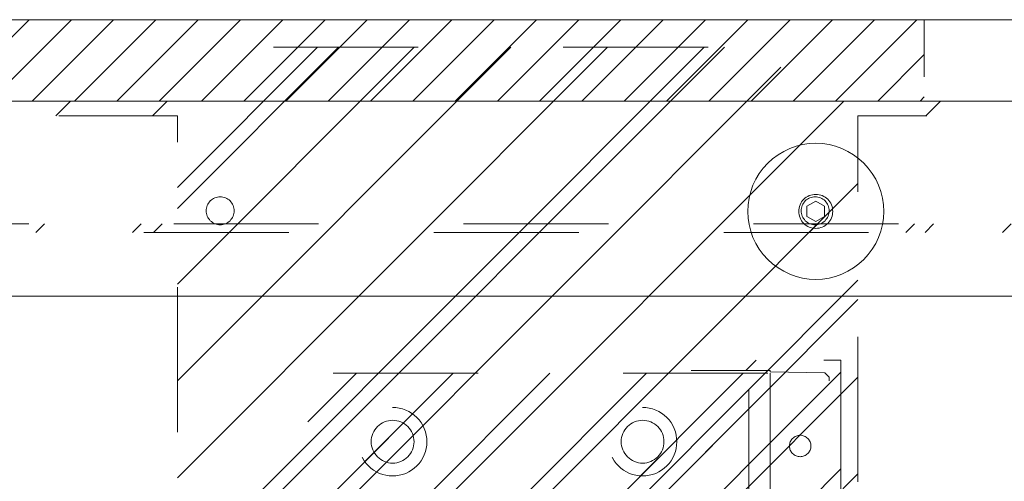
# Model space of a CAD drawing. Header units: inches. Extents: x -416 to -272, y -73 to 47.
# Tile 50 of 206: x -357.38 to -348.32, y -17.75 to -13.51. Entities that reach past the tile are written whole.
import ezdxf

# ---------------------------------------------------------------- set-up
doc = ezdxf.new("R2010")
doc.units = ezdxf.units.IN
doc.header["$LTSCALE"] = 32
doc.header["$MEASUREMENT"] = 0
doc.linetypes.add('Dash Style-1', pattern=[0.083328, 0.041656, -0.041672])
for name, color, linetype, lineweight in [('DashLine', 7, 'Continuous', 13), ('DashLineFill', 7, 'Dash Style-1', 13), ('Drawing', 7, 'Continuous', 18), ('Metal-Black', 7, 'Continuous', 18), ('None', 7, 'Continuous', 18), ('SolidLine', 7, 'Continuous', 15), ('Wood_1-H', 7, 'Continuous', 13)]:
    doc.layers.add(name, color=color, linetype=linetype, lineweight=lineweight)
doc.layers.add('Electrical', color=1, linetype='Dash Style-1', lineweight=15, true_color=0xff0000)
pattern_1 = [(45, (0, 0), (-1.61302, 1.935715), []), (45, (-1.0608, 1.0608), (-0.472346, 0.4167613), [])]

# ---------------------------------------------------------------- blocks, each defined once
blk = doc.blocks.new('Group-20')
at = {"layer": 'DashLineFill', "linetype": 'Continuous', "lineweight": 13}
h = blk.add_hatch(dxfattribs=at)
h.set_pattern_fill('Steel', color=253, style=0, pattern_type=2)
h.set_pattern_definition(pattern_1)
h.paths.add_polyline_path([(-0.0472, 0.1575), (69.7717, 0.1575), (69.7717, 0.0787), (-0.0472, 0.0787)])
at = {"layer": 'DashLineFill', "flags": 128}
blk.add_lwpolyline([(-0.0472, 0.1575), (69.7717, 0.1575), (69.7717, 0.0787), (-0.0472, 0.0787)], close=True, dxfattribs=at)
blk = doc.blocks.new('Group-21')
at = {"layer": 'None'}
blk.add_blockref('Group-20', (0, 0), dxfattribs=at)
blk = doc.blocks.new('SL Desktop Screen (2D)')
at = {"layer": 'None'}
blk.add_blockref('Group-21', (0, 0), dxfattribs=at)
at = {"layer": 'Drawing', "color": 0, "flags": 1}
for tag in ['Tag', 'Catalog', 'Option1', 'Option2', 'Option3', 'Option4', 'Option5', 'Option6', 'Option7', 'Option8', 'Option9', 'Option10', 'Option11', 'Option12', 'Custom', 'FinishGroup', 'Discount', 'Item2', 'Item3', 'Item6', 'Item8', 'Item9', 'Item10', 'Item12', 'Item13', 'Item16', 'Item18', 'Item19', 'Item20', 'Item21', 'Item22', 'Item23', 'Item24', 'Item25', 'Item1', 'Item4', 'Item5', 'Item7', 'Item11', 'Item14', 'Item15', 'Item17']:
    blk.add_attdef(tag, (-55.273, -15.3712), '', height=0.00709, dxfattribs=at)
blk = doc.blocks.new('Group-83')
at = {"layer": 'DashLine', "flags": 128}
blk.add_lwpolyline([(1.1142, -2.5591), (70.8937, -2.5591), (70.8937, -30), (1.1142, -30)], close=True, dxfattribs=at)
at = {"layer": 'SolidLine', "flags": 128}
blk.add_lwpolyline([(1.1142, -2.5591), (70.8937, -2.5591), (70.8937, -30), (1.1142, -30)], close=True, dxfattribs=at)
blk = doc.blocks.new('1BP8DW-Leveler (2D)')
at = {"layer": 'DashLine', "flags": 128}
for points in [[(0.625, 0), (0.622, -0.0613), (0.613, -0.1219), (0.5981, -0.1814), (0.5774, -0.2392), (0.5512, -0.2946), (0.5197, -0.3472), (0.4831, -0.3965), (0.4419, -0.4419), (0.3965, -0.4831), (0.3472, -0.5197), (0.2946, -0.5512), (0.2392, -0.5774), (0.1814, -0.5981), (0.1219, -0.613), (0.0613, -0.622), (0, -0.625), (-0.0613, -0.622), (-0.1219, -0.613), (-0.1814, -0.5981), (-0.2392, -0.5774), (-0.2946, -0.5512), (-0.3472, -0.5197), (-0.3965, -0.4831), (-0.4419, -0.4419), (-0.4831, -0.3965), (-0.5197, -0.3472), (-0.5512, -0.2946), (-0.5774, -0.2392), (-0.5981, -0.1814), (-0.613, -0.1219), (-0.622, -0.0613), (-0.625, 0), (-0.622, 0.0613), (-0.613, 0.1219), (-0.5981, 0.1814), (-0.5774, 0.2392), (-0.5512, 0.2946), (-0.5197, 0.3472), (-0.4831, 0.3965), (-0.4419, 0.4419), (-0.3965, 0.4831), (-0.3472, 0.5197), (-0.2946, 0.5512), (-0.2392, 0.5774), (-0.1814, 0.5981), (-0.1219, 0.613), (-0.0613, 0.622), (0, 0.625), (0.0613, 0.622), (0.1219, 0.613), (0.1814, 0.5981), (0.2392, 0.5774), (0.2946, 0.5512), (0.3472, 0.5197), (0.3965, 0.4831), (0.4419, 0.4419), (0.4831, 0.3965), (0.5197, 0.3472), (0.5512, 0.2946), (0.5774, 0.2392), (0.5981, 0.1814), (0.613, 0.1219), (0.622, 0.0613)], [(0, 0.1562), (0.0153, 0.1555), (0.0305, 0.1532), (0.0454, 0.1495), (0.0598, 0.1444), (0.0737, 0.1378), (0.0868, 0.1299), (0.0991, 0.1208), (0.1105, 0.1105), (0.1208, 0.0991), (0.1299, 0.0868), (0.1378, 0.0737), (0.1444, 0.0598), (0.1495, 0.0454), (0.1532, 0.0305), (0.1555, 0.0153), (0.1562, 0), (0.1555, -0.0153), (0.1532, -0.0305), (0.1495, -0.0454), (0.1444, -0.0598), (0.1378, -0.0737), (0.1299, -0.0868), (0.1208, -0.0991), (0.1105, -0.1105), (0.0991, -0.1208), (0.0868, -0.1299), (0.0737, -0.1378), (0.0598, -0.1444), (0.0454, -0.1495), (0.0305, -0.1532), (0.0153, -0.1555), (0, -0.1562), (-0.0153, -0.1555), (-0.0305, -0.1532), (-0.0454, -0.1495), (-0.0598, -0.1444), (-0.0737, -0.1378), (-0.0868, -0.1299), (-0.0991, -0.1208), (-0.1105, -0.1105), (-0.1208, -0.0991), (-0.1299, -0.0868), (-0.1378, -0.0737), (-0.1444, -0.0598), (-0.1495, -0.0454), (-0.1532, -0.0305), (-0.1555, -0.0153), (-0.1562, 0), (-0.1555, 0.0153), (-0.1532, 0.0305), (-0.1495, 0.0454), (-0.1444, 0.0598), (-0.1378, 0.0737), (-0.1299, 0.0868), (-0.1208, 0.0991), (-0.1105, 0.1105), (-0.0991, 0.1208), (-0.0868, 0.1299), (-0.0737, 0.1378), (-0.0598, 0.1444), (-0.0454, 0.1495), (-0.0305, 0.1532), (-0.0153, 0.1555)], [(0, 0.0937), (-0.0812, 0.0469), (-0.0812, -0.0469), (0, -0.0938), (0.0812, -0.0469), (0.0812, 0.0469)]]:
    blk.add_lwpolyline(points, close=True, dxfattribs=at)
blk = doc.blocks.new('1BRPX8-Util_Bkt_Lg-F (2D)')
at = {"layer": 'DashLineFill', "linetype": 'Continuous', "lineweight": 13}
h = blk.add_hatch(dxfattribs=at)
h.set_pattern_fill('Steel', color=253, style=0, pattern_type=2)
h.set_pattern_definition(pattern_1)
edge = h.paths.add_edge_path()
edge.add_line((-4.4685, 7.5394), (-2.4213, 7.5394))
edge.add_line((-2.4213, 7.5394), (-2.4213, 7.9173))
edge.add_arc((-2.3031, 7.9173), 0.1181, 90, 180, ccw=False)
edge.add_line((-2.3031, 8.0354), (2.3031, 8.0354))
edge.add_arc((2.3031, 7.9173), 0.1181, 0, 90, ccw=False)
edge.add_line((2.4213, 7.9173), (2.4213, 7.5394))
edge.add_line((2.4213, 7.5394), (4.4685, 7.5394))
edge.add_line((4.4685, 7.5394), (4.4685, 7.4055))
edge.add_line((4.4685, 7.4055), (3.1299, 7.4055))
edge.add_line((3.1299, 7.4055), (3.1299, -2.0118))
edge.add_line((3.1299, -2.0118), (4.4685, -2.0118))
edge.add_line((4.4685, -2.0118), (4.4685, -2.1457))
edge.add_line((4.4685, -2.1457), (2.4213, -2.1457))
edge.add_line((2.4213, -2.1457), (2.4213, -2.5236))
edge.add_arc((2.3031, -2.5236), 0.1181, 270, 360, ccw=False)
edge.add_line((2.3031, -2.6417), (-2.3031, -2.6417))
edge.add_arc((-2.3031, -2.5236), 0.1181, 180, 270, ccw=False)
edge.add_line((-2.4213, -2.5236), (-2.4213, -2.1457))
edge.add_line((-2.4213, -2.1457), (-4.4685, -2.1457))
edge.add_line((-4.4685, -2.1457), (-4.4685, -2.0118))
edge.add_line((-4.4685, -2.0118), (-3.1299, -2.0118))
edge.add_line((-3.1299, -2.0118), (-3.1299, 7.4055))
edge.add_line((-3.1299, 7.4055), (-4.4685, 7.4055))
edge.add_line((-4.4685, 7.4055), (-4.4685, 7.5394))
at = {"layer": 'DashLineFill', "flags": 128}
blk.add_lwpolyline([(-4.4685, 7.5394), (-2.4213, 7.5394), (-2.4213, 7.9173, -0.414214), (-2.3031, 8.0354), (2.3031, 8.0354, -0.414214), (2.4213, 7.9173), (2.4213, 7.5394), (4.4685, 7.5394), (4.4685, 7.4055), (3.1299, 7.4055), (3.1299, -2.0118), (4.4685, -2.0118), (4.4685, -2.1457), (2.4213, -2.1457), (2.4213, -2.5236, -0.414214), (2.3031, -2.6417), (-2.3031, -2.6417, -0.414214), (-2.4213, -2.5236), (-2.4213, -2.1457), (-4.4685, -2.1457), (-4.4685, -2.0118), (-3.1299, -2.0118), (-3.1299, 7.4055), (-4.4685, 7.4055)], format="xyb", close=True, dxfattribs=at)
at = {"layer": 'SolidLine', "flags": 128}
for points in [[(-2.7362, 6.403), (-2.7488, 6.4036), (-2.7613, 6.4055), (-2.7735, 6.4085), (-2.7854, 6.4128), (-2.7968, 6.4182), (-2.8076, 6.4247), (-2.8177, 6.4322), (-2.8271, 6.4406), (-2.8356, 6.45), (-2.8431, 6.4601), (-2.8495, 6.4709), (-2.8549, 6.4823), (-2.8592, 6.4942), (-2.8623, 6.5064), (-2.8641, 6.5189), (-2.8647, 6.5315), (-2.8641, 6.5441), (-2.8623, 6.5566), (-2.8592, 6.5688), (-2.8549, 6.5807), (-2.8495, 6.5921), (-2.8431, 6.6029), (-2.8356, 6.613), (-2.8271, 6.6224), (-2.8177, 6.6308), (-2.8076, 6.6383), (-2.7968, 6.6448), (-2.7854, 6.6502), (-2.7735, 6.6545), (-2.7613, 6.6575), (-2.7488, 6.6594), (-2.7362, 6.66), (-2.7236, 6.6594), (-2.7112, 6.6575), (-2.6989, 6.6545), (-2.687, 6.6502), (-2.6756, 6.6448), (-2.6648, 6.6383), (-2.6547, 6.6308), (-2.6454, 6.6224), (-2.6369, 6.613), (-2.6294, 6.6029), (-2.6229, 6.5921), (-2.6175, 6.5807), (-2.6133, 6.5688), (-2.6102, 6.5566), (-2.6083, 6.5441), (-2.6077, 6.5315), (-2.6083, 6.5189), (-2.6102, 6.5064), (-2.6133, 6.4942), (-2.6175, 6.4823), (-2.6229, 6.4709), (-2.6294, 6.4601), (-2.6369, 6.45), (-2.6454, 6.4406), (-2.6547, 6.4322), (-2.6648, 6.4247), (-2.6756, 6.4182), (-2.687, 6.4128), (-2.6989, 6.4085), (-2.7112, 6.4055), (-2.7236, 6.4036)], [(2.7362, 6.403), (2.7236, 6.4036), (2.7112, 6.4055), (2.6989, 6.4085), (2.687, 6.4128), (2.6756, 6.4182), (2.6648, 6.4247), (2.6547, 6.4322), (2.6454, 6.4406), (2.6369, 6.45), (2.6294, 6.4601), (2.6229, 6.4709), (2.6175, 6.4823), (2.6133, 6.4942), (2.6102, 6.5064), (2.6083, 6.5189), (2.6077, 6.5315), (2.6083, 6.5441), (2.6102, 6.5566), (2.6133, 6.5688), (2.6175, 6.5807), (2.6229, 6.5921), (2.6294, 6.6029), (2.6369, 6.613), (2.6454, 6.6224), (2.6547, 6.6308), (2.6648, 6.6383), (2.6756, 6.6448), (2.687, 6.6502), (2.6989, 6.6545), (2.7112, 6.6575), (2.7236, 6.6594), (2.7362, 6.66), (2.7488, 6.6594), (2.7613, 6.6575), (2.7735, 6.6545), (2.7854, 6.6502), (2.7968, 6.6448), (2.8076, 6.6383), (2.8177, 6.6308), (2.8271, 6.6224), (2.8356, 6.613), (2.8431, 6.6029), (2.8495, 6.5921), (2.8549, 6.5807), (2.8592, 6.5688), (2.8623, 6.5566), (2.8641, 6.5441), (2.8647, 6.5315), (2.8641, 6.5189), (2.8623, 6.5064), (2.8592, 6.4942), (2.8549, 6.4823), (2.8495, 6.4709), (2.8431, 6.4601), (2.8356, 6.45), (2.8271, 6.4406), (2.8177, 6.4322), (2.8076, 6.4247), (2.7968, 6.4182), (2.7854, 6.4128), (2.7735, 6.4085), (2.7613, 6.4055), (2.7488, 6.4036)]]:
    blk.add_lwpolyline(points, close=True, dxfattribs=at)
at = {"layer": 'Metal-Black', "color": 7}
blk.add_blockref('1BP8DW-Leveler (2D)', (2.7417, 6.5264), dxfattribs=at)
blk = doc.blocks.new('Group-84')
at = {"layer": 'Electrical', "linetype": 'Continuous', "lineweight": 5, "true_color": 0xdd0000}
h = blk.add_hatch(dxfattribs=at)
h.set_pattern_fill('ElectricalHatch', color=12, style=0, pattern_type=2)
h.set_pattern_definition([(45, (0, 0), (-0.3333333, -0.7222222), [])])
h.paths.add_polyline_path([(57.9232, -0.0197), (66.7323, -0.0197), (66.7323, -0.7677), (57.9232, -0.7677)])
at = {"layer": 'Electrical', "flags": 128}
blk.add_lwpolyline([(57.9232, -0.0197), (66.7323, -0.0197), (66.7323, -0.7677), (57.9232, -0.7677)], close=True, dxfattribs=at)
at = {"layer": 'SolidLine', "flags": 128}
for points in [[(0.7874, -0.0197), (71.2598, -0.0197), (71.2598, -0.7677), (0.7874, -0.7677)], [(0.7874, -0.7677), (71.2598, -0.7677), (71.2598, -11.2008), (0.7874, -11.2008)]]:
    blk.add_lwpolyline(points, close=True, dxfattribs=at)
at = {"layer": 'Wood_1-H', "color": 7}
blk.add_blockref('1BRPX8-Util_Bkt_Lg-F (2D)', (62.9921, -8.3071), dxfattribs=at)
blk = doc.blocks.new('1BRPT9-Bracket (2D)')
at = {"layer": 'DashLineFill', "linetype": 'Continuous', "lineweight": 13}
h = blk.add_hatch(dxfattribs=at)
h.set_pattern_fill('Steel', color=253, style=0, pattern_type=2)
h.set_pattern_definition(pattern_1)
edge = h.paths.add_edge_path()
edge.add_line((-2.3221, -8.7402), (-2.3221, 8.7402))
edge.add_line((-2.3221, 8.7402), (1.6779, 8.7402))
edge.add_arc((1.6779, 8.4882), 0.252, 0, 90, ccw=False)
edge.add_line((1.9299, 8.4882), (1.9299, 7.4803))
edge.add_line((1.9299, 7.4803), (2.3236, 7.4611))
edge.add_line((2.3236, 7.4611), (2.3236, -7.4803))
edge.add_line((2.3236, -7.4803), (1.9299, -7.4803))
edge.add_line((1.9299, -7.4803), (1.9299, -8.4882))
edge.add_arc((1.6779, -8.4882), 0.252, -90, 0, ccw=False)
edge.add_line((1.6779, -8.7402), (-2.3221, -8.7402))
h = blk.add_hatch(dxfattribs=at)
h.set_pattern_fill('Steel', color=253, style=0, pattern_type=2)
h.set_pattern_definition(pattern_1)
h.paths.add_polyline_path([(-1.1488, -8.4252), (-1.1797, -8.4237), (-1.2103, -8.4191), (-1.2403, -8.4116), (-1.2694, -8.4012), (-1.2973, -8.388), (-1.3238, -8.3721), (-1.3486, -8.3537), (-1.3716, -8.3329), (-1.3923, -8.31), (-1.4107, -8.2852), (-1.4266, -8.2587), (-1.4398, -8.2308), (-1.4502, -8.2017), (-1.4577, -8.1717), (-1.4623, -8.1411), (-1.4638, -8.1102), (-1.4623, -8.0794), (-1.4577, -8.0488), (-1.4502, -8.0188), (-1.4398, -7.9897), (-1.4266, -7.9618), (-1.4107, -7.9353), (-1.3923, -7.9104), (-1.3716, -7.8875), (-1.3486, -7.8668), (-1.3238, -7.8484), (-1.2973, -7.8325), (-1.2694, -7.8193), (-1.2403, -7.8088), (-1.2103, -7.8013), (-1.1797, -7.7968), (-1.1488, -7.7953), (-1.118, -7.7968), (-1.0874, -7.8013), (-1.0574, -7.8088), (-1.0283, -7.8193), (-1.0004, -7.8325), (-0.9739, -7.8484), (-0.949, -7.8668), (-0.9261, -7.8875), (-0.9054, -7.9104), (-0.887, -7.9353), (-0.8711, -7.9618), (-0.8579, -7.9897), (-0.8474, -8.0188), (-0.8399, -8.0488), (-0.8354, -8.0794), (-0.8339, -8.1102), (-0.8354, -8.1411), (-0.8399, -8.1717), (-0.8474, -8.2017), (-0.8579, -8.2308), (-0.8711, -8.2587), (-0.887, -8.2852), (-0.9054, -8.31), (-0.9261, -8.3329), (-0.949, -8.3537), (-0.9739, -8.3721), (-1.0004, -8.388), (-1.0283, -8.4012), (-1.0574, -8.4116), (-1.0874, -8.4191), (-1.118, -8.4237)])
h = blk.add_hatch(dxfattribs=at)
h.set_pattern_fill('Steel', color=253, style=0, pattern_type=2)
h.set_pattern_definition(pattern_1)
h.paths.add_polyline_path([(1.1504, -8.4252), (1.1195, -8.4237), (1.0889, -8.4191), (1.0589, -8.4116), (1.0298, -8.4012), (1.0019, -8.388), (0.9754, -8.3721), (0.9506, -8.3537), (0.9277, -8.3329), (0.9069, -8.31), (0.8885, -8.2852), (0.8726, -8.2587), (0.8594, -8.2308), (0.849, -8.2017), (0.8415, -8.1717), (0.8369, -8.1411), (0.8354, -8.1102), (0.8369, -8.0794), (0.8415, -8.0488), (0.849, -8.0188), (0.8594, -7.9897), (0.8726, -7.9618), (0.8885, -7.9353), (0.9069, -7.9104), (0.9277, -7.8875), (0.9506, -7.8668), (0.9754, -7.8484), (1.0019, -7.8325), (1.0298, -7.8193), (1.0589, -7.8088), (1.0889, -7.8013), (1.1195, -7.7968), (1.1504, -7.7953), (1.1812, -7.7968), (1.2118, -7.8013), (1.2418, -7.8088), (1.2709, -7.8193), (1.2988, -7.8325), (1.3254, -7.8484), (1.3502, -7.8668), (1.3731, -7.8875), (1.3938, -7.9104), (1.4123, -7.9353), (1.4281, -7.9618), (1.4414, -7.9897), (1.4518, -8.0188), (1.4593, -8.0488), (1.4638, -8.0794), (1.4653, -8.1102), (1.4638, -8.1411), (1.4593, -8.1717), (1.4518, -8.2017), (1.4414, -8.2308), (1.4281, -8.2587), (1.4123, -8.2852), (1.3938, -8.31), (1.3731, -8.3329), (1.3502, -8.3537), (1.3254, -8.3721), (1.2988, -8.388), (1.2709, -8.4012), (1.2418, -8.4116), (1.2118, -8.4191), (1.1812, -8.4237)])
h = blk.add_hatch(dxfattribs=at)
h.set_pattern_fill('Steel', color=253, style=0, pattern_type=2)
h.set_pattern_definition(pattern_1)
h.paths.add_polyline_path([(-1.1488, -8.3071), (-1.1681, -8.3061), (-1.1872, -8.3033), (-1.206, -8.2986), (-1.2242, -8.2921), (-1.2416, -8.2838), (-1.2582, -8.2739), (-1.2737, -8.2624), (-1.288, -8.2494), (-1.301, -8.2351), (-1.3125, -8.2196), (-1.3224, -8.203), (-1.3307, -8.1856), (-1.3372, -8.1674), (-1.3419, -8.1486), (-1.3447, -8.1295), (-1.3457, -8.1102), (-1.3447, -8.0909), (-1.3419, -8.0718), (-1.3372, -8.0531), (-1.3307, -8.0349), (-1.3224, -8.0174), (-1.3125, -8.0009), (-1.301, -7.9854), (-1.288, -7.971), (-1.2737, -7.9581), (-1.2582, -7.9466), (-1.2416, -7.9366), (-1.2242, -7.9284), (-1.206, -7.9219), (-1.1872, -7.9172), (-1.1681, -7.9143), (-1.1488, -7.9134), (-1.1295, -7.9143), (-1.1104, -7.9172), (-1.0917, -7.9219), (-1.0735, -7.9284), (-1.056, -7.9366), (-1.0395, -7.9466), (-1.024, -7.9581), (-1.0096, -7.971), (-0.9967, -7.9854), (-0.9852, -8.0009), (-0.9752, -8.0174), (-0.967, -8.0349), (-0.9605, -8.0531), (-0.9558, -8.0718), (-0.9529, -8.0909), (-0.952, -8.1102), (-0.9529, -8.1295), (-0.9558, -8.1486), (-0.9605, -8.1674), (-0.967, -8.1856), (-0.9752, -8.203), (-0.9852, -8.2196), (-0.9967, -8.2351), (-1.0096, -8.2494), (-1.024, -8.2624), (-1.0395, -8.2739), (-1.056, -8.2838), (-1.0735, -8.2921), (-1.0917, -8.2986), (-1.1104, -8.3033), (-1.1295, -8.3061)])
h = blk.add_hatch(dxfattribs=at)
h.set_pattern_fill('Steel', color=253, style=0, pattern_type=2)
h.set_pattern_definition(pattern_1)
h.paths.add_polyline_path([(1.1504, -8.3071), (1.1311, -8.3061), (1.112, -8.3033), (1.0932, -8.2986), (1.075, -8.2921), (1.0576, -8.2838), (1.041, -8.2739), (1.0255, -8.2624), (1.0112, -8.2494), (0.9982, -8.2351), (0.9867, -8.2196), (0.9768, -8.203), (0.9685, -8.1856), (0.962, -8.1674), (0.9573, -8.1486), (0.9545, -8.1295), (0.9535, -8.1102), (0.9545, -8.0909), (0.9573, -8.0718), (0.962, -8.0531), (0.9685, -8.0349), (0.9768, -8.0174), (0.9867, -8.0009), (0.9982, -7.9854), (1.0112, -7.971), (1.0255, -7.9581), (1.041, -7.9466), (1.0576, -7.9366), (1.075, -7.9284), (1.0932, -7.9219), (1.112, -7.9172), (1.1311, -7.9143), (1.1504, -7.9134), (1.1697, -7.9143), (1.1888, -7.9172), (1.2075, -7.9219), (1.2257, -7.9284), (1.2432, -7.9366), (1.2597, -7.9466), (1.2753, -7.9581), (1.2896, -7.971), (1.3025, -7.9854), (1.314, -8.0009), (1.324, -8.0174), (1.3322, -8.0349), (1.3387, -8.0531), (1.3434, -8.0718), (1.3463, -8.0909), (1.3472, -8.1102), (1.3463, -8.1295), (1.3434, -8.1486), (1.3387, -8.1674), (1.3322, -8.1856), (1.324, -8.203), (1.314, -8.2196), (1.3025, -8.2351), (1.2896, -8.2494), (1.2753, -8.2624), (1.2597, -8.2739), (1.2432, -8.2838), (1.2257, -8.2921), (1.2075, -8.2986), (1.1888, -8.3033), (1.1697, -8.3061)])
at = {"layer": 'DashLineFill'}
blk.add_line((-2.1252, 8.7402), (-2.1252, -8.7402), dxfattribs=at)
at = {"layer": 'DashLineFill', "flags": 128}
blk.add_lwpolyline([(-2.3221, -8.7402), (-2.3221, 8.7402), (1.6779, 8.7402, -0.414214), (1.9299, 8.4882), (1.9299, 7.4803), (2.3236, 7.4611), (2.3236, -7.4803), (1.9299, -7.4803), (1.9299, -8.4882, -0.414214), (1.6779, -8.7402)], format="xyb", close=True, dxfattribs=at)
for points in [[(-1.1488, -8.4252), (-1.1797, -8.4237), (-1.2103, -8.4191), (-1.2403, -8.4116), (-1.2694, -8.4012), (-1.2973, -8.388), (-1.3238, -8.3721), (-1.3486, -8.3537), (-1.3716, -8.3329), (-1.3923, -8.31), (-1.4107, -8.2852), (-1.4266, -8.2587), (-1.4398, -8.2308), (-1.4502, -8.2017), (-1.4577, -8.1717), (-1.4623, -8.1411), (-1.4638, -8.1102), (-1.4623, -8.0794), (-1.4577, -8.0488), (-1.4502, -8.0188), (-1.4398, -7.9897), (-1.4266, -7.9618), (-1.4107, -7.9353), (-1.3923, -7.9104), (-1.3716, -7.8875), (-1.3486, -7.8668), (-1.3238, -7.8484), (-1.2973, -7.8325), (-1.2694, -7.8193), (-1.2403, -7.8088), (-1.2103, -7.8013), (-1.1797, -7.7968), (-1.1488, -7.7953), (-1.118, -7.7968), (-1.0874, -7.8013), (-1.0574, -7.8088), (-1.0283, -7.8193), (-1.0004, -7.8325), (-0.9739, -7.8484), (-0.949, -7.8668), (-0.9261, -7.8875), (-0.9054, -7.9104), (-0.887, -7.9353), (-0.8711, -7.9618), (-0.8579, -7.9897), (-0.8474, -8.0188), (-0.8399, -8.0488), (-0.8354, -8.0794), (-0.8339, -8.1102), (-0.8354, -8.1411), (-0.8399, -8.1717), (-0.8474, -8.2017), (-0.8579, -8.2308), (-0.8711, -8.2587), (-0.887, -8.2852), (-0.9054, -8.31), (-0.9261, -8.3329), (-0.949, -8.3537), (-0.9739, -8.3721), (-1.0004, -8.388), (-1.0283, -8.4012), (-1.0574, -8.4116), (-1.0874, -8.4191), (-1.118, -8.4237)], [(1.1504, -8.4252), (1.1195, -8.4237), (1.0889, -8.4191), (1.0589, -8.4116), (1.0298, -8.4012), (1.0019, -8.388), (0.9754, -8.3721), (0.9506, -8.3537), (0.9277, -8.3329), (0.9069, -8.31), (0.8885, -8.2852), (0.8726, -8.2587), (0.8594, -8.2308), (0.849, -8.2017), (0.8415, -8.1717), (0.8369, -8.1411), (0.8354, -8.1102), (0.8369, -8.0794), (0.8415, -8.0488), (0.849, -8.0188), (0.8594, -7.9897), (0.8726, -7.9618), (0.8885, -7.9353), (0.9069, -7.9104), (0.9277, -7.8875), (0.9506, -7.8668), (0.9754, -7.8484), (1.0019, -7.8325), (1.0298, -7.8193), (1.0589, -7.8088), (1.0889, -7.8013), (1.1195, -7.7968), (1.1504, -7.7953), (1.1812, -7.7968), (1.2118, -7.8013), (1.2418, -7.8088), (1.2709, -7.8193), (1.2988, -7.8325), (1.3254, -7.8484), (1.3502, -7.8668), (1.3731, -7.8875), (1.3938, -7.9104), (1.4123, -7.9353), (1.4281, -7.9618), (1.4414, -7.9897), (1.4518, -8.0188), (1.4593, -8.0488), (1.4638, -8.0794), (1.4653, -8.1102), (1.4638, -8.1411), (1.4593, -8.1717), (1.4518, -8.2017), (1.4414, -8.2308), (1.4281, -8.2587), (1.4123, -8.2852), (1.3938, -8.31), (1.3731, -8.3329), (1.3502, -8.3537), (1.3254, -8.3721), (1.2988, -8.388), (1.2709, -8.4012), (1.2418, -8.4116), (1.2118, -8.4191), (1.1812, -8.4237)], [(-1.1488, -8.3071), (-1.1681, -8.3061), (-1.1872, -8.3033), (-1.206, -8.2986), (-1.2242, -8.2921), (-1.2416, -8.2838), (-1.2582, -8.2739), (-1.2737, -8.2624), (-1.288, -8.2494), (-1.301, -8.2351), (-1.3125, -8.2196), (-1.3224, -8.203), (-1.3307, -8.1856), (-1.3372, -8.1674), (-1.3419, -8.1486), (-1.3447, -8.1295), (-1.3457, -8.1102), (-1.3447, -8.0909), (-1.3419, -8.0718), (-1.3372, -8.0531), (-1.3307, -8.0349), (-1.3224, -8.0174), (-1.3125, -8.0009), (-1.301, -7.9854), (-1.288, -7.971), (-1.2737, -7.9581), (-1.2582, -7.9466), (-1.2416, -7.9366), (-1.2242, -7.9284), (-1.206, -7.9219), (-1.1872, -7.9172), (-1.1681, -7.9143), (-1.1488, -7.9134), (-1.1295, -7.9143), (-1.1104, -7.9172), (-1.0917, -7.9219), (-1.0735, -7.9284), (-1.056, -7.9366), (-1.0395, -7.9466), (-1.024, -7.9581), (-1.0096, -7.971), (-0.9967, -7.9854), (-0.9852, -8.0009), (-0.9752, -8.0174), (-0.967, -8.0349), (-0.9605, -8.0531), (-0.9558, -8.0718), (-0.9529, -8.0909), (-0.952, -8.1102), (-0.9529, -8.1295), (-0.9558, -8.1486), (-0.9605, -8.1674), (-0.967, -8.1856), (-0.9752, -8.203), (-0.9852, -8.2196), (-0.9967, -8.2351), (-1.0096, -8.2494), (-1.024, -8.2624), (-1.0395, -8.2739), (-1.056, -8.2838), (-1.0735, -8.2921), (-1.0917, -8.2986), (-1.1104, -8.3033), (-1.1295, -8.3061)], [(1.1504, -8.3071), (1.1311, -8.3061), (1.112, -8.3033), (1.0932, -8.2986), (1.075, -8.2921), (1.0576, -8.2838), (1.041, -8.2739), (1.0255, -8.2624), (1.0112, -8.2494), (0.9982, -8.2351), (0.9867, -8.2196), (0.9768, -8.203), (0.9685, -8.1856), (0.962, -8.1674), (0.9573, -8.1486), (0.9545, -8.1295), (0.9535, -8.1102), (0.9545, -8.0909), (0.9573, -8.0718), (0.962, -8.0531), (0.9685, -8.0349), (0.9768, -8.0174), (0.9867, -8.0009), (0.9982, -7.9854), (1.0112, -7.971), (1.0255, -7.9581), (1.041, -7.9466), (1.0576, -7.9366), (1.075, -7.9284), (1.0932, -7.9219), (1.112, -7.9172), (1.1311, -7.9143), (1.1504, -7.9134), (1.1697, -7.9143), (1.1888, -7.9172), (1.2075, -7.9219), (1.2257, -7.9284), (1.2432, -7.9366), (1.2597, -7.9466), (1.2753, -7.9581), (1.2896, -7.971), (1.3025, -7.9854), (1.314, -8.0009), (1.324, -8.0174), (1.3322, -8.0349), (1.3387, -8.0531), (1.3434, -8.0718), (1.3463, -8.0909), (1.3472, -8.1102), (1.3463, -8.1295), (1.3434, -8.1486), (1.3387, -8.1674), (1.3322, -8.1856), (1.324, -8.203), (1.314, -8.2196), (1.3025, -8.2351), (1.2896, -8.2494), (1.2753, -8.2624), (1.2597, -8.2739), (1.2432, -8.2838), (1.2257, -8.2921), (1.2075, -8.2986), (1.1888, -8.3033), (1.1697, -8.3061)]]:
    blk.add_lwpolyline(points, close=True, dxfattribs=at)
blk = doc.blocks.new('1BRPT8_Cover (2D)')
at = {"layer": 'DashLineFill', "linetype": 'Continuous', "lineweight": 13}
h = blk.add_hatch(dxfattribs=at)
h.set_pattern_fill('Steel', color=253, style=0, pattern_type=2)
h.set_pattern_definition(pattern_1)
h.paths.add_polyline_path([(-1.5945, -8.7638), (-2.3228, -8.7638), (-2.3228, -8.7511), (-2.8261, -8.7423), (-2.8664, -8.7028), (-2.8664, -6.673), (-2.8472, -6.6533), (-2.3228, -6.6441), (-2.3228, -6.5842), (-2.8472, -6.5751), (-2.8664, -6.5554), (-2.8664, -4.4682), (-2.8472, -4.4486), (-2.3228, -4.4394), (-2.3228, -4.3795), (-2.8472, -4.3703), (-2.8664, -4.3507), (-2.8664, -2.2635), (-2.8472, -2.2438), (-2.3228, -2.2347), (-2.3228, -2.1748), (-2.8472, -2.1656), (-2.8664, -2.1459), (-2.8664, -0.0588), (-2.8472, -0.0391), (-2.3228, -0.03), (-2.3228, 0.03), (-2.8472, 0.0391), (-2.8664, 0.0588), (-2.8664, 2.1459), (-2.8472, 2.1656), (-2.3228, 2.1748), (-2.3228, 2.2347), (-2.8472, 2.2438), (-2.8664, 2.2635), (-2.8664, 4.3507), (-2.8472, 4.3703), (-2.3228, 4.3795), (-2.3228, 4.4394), (-2.8472, 4.4486), (-2.8664, 4.4682), (-2.8655, 6.5554), (-2.8472, 6.5751), (-2.3228, 6.5842), (-2.3228, 6.6441), (-2.8472, 6.6533), (-2.8664, 6.673), (-2.8664, 8.7028), (-2.8261, 8.7423), (-1.5945, 8.7638), (-1.5945, 8.8583), (-2.9724, 8.8583), (-2.9724, -8.8583), (-1.5945, -8.8583)])
h = blk.add_hatch(dxfattribs=at)
h.set_pattern_fill('Steel', color=253, style=0, pattern_type=2)
h.set_pattern_definition(pattern_1)
h.paths.add_polyline_path([(-2.3228, 8.8583), (-2.3228, -8.8583), (-2.9724, -8.8583), (-2.9724, 8.8583)])
at = {"layer": 'DashLineFill', "flags": 128}
for points in [[(-1.5945, -8.7638), (-2.3228, -8.7638), (-2.3228, -8.7511), (-2.8261, -8.7423), (-2.8664, -8.7028), (-2.8664, -6.673), (-2.8472, -6.6533), (-2.3228, -6.6441), (-2.3228, -6.5842), (-2.8472, -6.5751), (-2.8664, -6.5554), (-2.8664, -4.4682), (-2.8472, -4.4486), (-2.3228, -4.4394), (-2.3228, -4.3795), (-2.8472, -4.3703), (-2.8664, -4.3507), (-2.8664, -2.2635), (-2.8472, -2.2438), (-2.3228, -2.2347), (-2.3228, -2.1748), (-2.8472, -2.1656), (-2.8664, -2.1459), (-2.8664, -0.0588), (-2.8472, -0.0391), (-2.3228, -0.03), (-2.3228, 0.03), (-2.8472, 0.0391), (-2.8664, 0.0588), (-2.8664, 2.1459), (-2.8472, 2.1656), (-2.3228, 2.1748), (-2.3228, 2.2347), (-2.8472, 2.2438), (-2.8664, 2.2635), (-2.8664, 4.3507), (-2.8472, 4.3703), (-2.3228, 4.3795), (-2.3228, 4.4394), (-2.8472, 4.4486), (-2.8664, 4.4682), (-2.8655, 6.5554), (-2.8472, 6.5751), (-2.3228, 6.5842), (-2.3228, 6.6441), (-2.8472, 6.6533), (-2.8664, 6.673), (-2.8664, 8.7028), (-2.8261, 8.7423), (-1.5945, 8.7638), (-1.5945, 8.8583), (-2.9724, 8.8583), (-2.9724, -8.8583), (-1.5945, -8.8583)], [(-2.3228, 8.8583), (-2.3228, -8.8583), (-2.9724, -8.8583), (-2.9724, 8.8583)]]:
    blk.add_lwpolyline(points, close=True, dxfattribs=at)
at = {"layer": 'SolidLine', "flags": 128}
blk.add_lwpolyline([(-2.5, -8.0709), (-2.5005, -8.0805), (-2.5019, -8.0901), (-2.5042, -8.0994), (-2.5075, -8.1085), (-2.5116, -8.1173), (-2.5166, -8.1255), (-2.5223, -8.1333), (-2.5288, -8.1405), (-2.536, -8.1469), (-2.5437, -8.1527), (-2.552, -8.1577), (-2.5608, -8.1618), (-2.5699, -8.1651), (-2.5792, -8.1674), (-2.5888, -8.1688), (-2.5984, -8.1693), (-2.6081, -8.1688), (-2.6176, -8.1674), (-2.627, -8.1651), (-2.6361, -8.1618), (-2.6448, -8.1577), (-2.6531, -8.1527), (-2.6609, -8.1469), (-2.668, -8.1405), (-2.6745, -8.1333), (-2.6803, -8.1255), (-2.6852, -8.1173), (-2.6894, -8.1085), (-2.6926, -8.0994), (-2.695, -8.0901), (-2.6964, -8.0805), (-2.6969, -8.0709), (-2.6964, -8.0612), (-2.695, -8.0517), (-2.6926, -8.0423), (-2.6894, -8.0332), (-2.6852, -8.0245), (-2.6803, -8.0162), (-2.6745, -8.0084), (-2.668, -8.0013), (-2.6609, -7.9948), (-2.6531, -7.989), (-2.6448, -7.9841), (-2.6361, -7.9799), (-2.627, -7.9767), (-2.6176, -7.9743), (-2.6081, -7.9729), (-2.5984, -7.9724), (-2.5888, -7.9729), (-2.5792, -7.9743), (-2.5699, -7.9767), (-2.5608, -7.9799), (-2.552, -7.9841), (-2.5437, -7.989), (-2.536, -7.9948), (-2.5288, -8.0013), (-2.5223, -8.0084), (-2.5166, -8.0162), (-2.5116, -8.0245), (-2.5075, -8.0332), (-2.5042, -8.0423), (-2.5019, -8.0517), (-2.5005, -8.0612)], close=True, dxfattribs=at)
blk = doc.blocks.new('Group-85')
at = {"layer": 'None', "color": 7, "rotation": 180}
for name in ['1BRPT8_Cover (2D)', '1BRPT9-Bracket (2D)']:
    blk.add_blockref(name, (62.9921, -12.0079), dxfattribs=at)
blk = doc.blocks.new('Group-86')
at = {"layer": 'None'}
for name in ['Group-84', 'Group-83']:
    blk.add_blockref(name, (0, 0), dxfattribs=at)
blk.add_blockref('Group-85', (0, 0), dxfattribs=at)
blk = doc.blocks.new('SL Credenza Desk (2D)-1')
at = {"layer": 'None'}
blk.add_blockref('Group-86', (0, 0), dxfattribs=at)
at = {"layer": 'Drawing', "color": 0, "flags": 1}
for tag in ['Tag', 'Catalog', 'Option1', 'Option2', 'Option3', 'Option4', 'Option5', 'Option6', 'Option7', 'Option8', 'Option9', 'Option10', 'Option11', 'Option12', 'Custom', 'FinishGroup', 'Discount', 'Item2', 'Item3', 'Item6', 'Item8', 'Item9', 'Item10', 'Item12', 'Item13', 'Item16', 'Item18', 'Item19', 'Item20', 'Item21', 'Item22', 'Item23', 'Item24', 'Item25', 'Item1', 'Item4', 'Item5', 'Item7', 'Item11', 'Item14', 'Item15', 'Item17']:
    blk.add_attdef(tag, (-56.2887, -28.999), '', height=0.00709, dxfattribs=at)
blk = doc.blocks.new('Group-87')
at = {"layer": 'Drawing'}
blk.add_blockref('SL Credenza Desk (2D)-1', (-56.3281, 1.4853), dxfattribs=at)
at = {"layer": 'Drawing', "color": 0, "flags": 1}
for tag in ['Tag', 'Catalog', 'Option1', 'Option2', 'Option3', 'Option4', 'Option5', 'Option6', 'Option7', 'Option8', 'Option9', 'Option10', 'Option11', 'Option12', 'Custom', 'FinishGroup', 'Discount', 'Item2', 'Item3', 'Item6', 'Item8', 'Item9', 'Item10', 'Item12', 'Item13', 'Item16', 'Item18', 'Item19', 'Item20', 'Item21', 'Item22', 'Item23', 'Item24', 'Item25', 'Item1', 'Item4', 'Item5', 'Item7', 'Item11', 'Item14', 'Item15', 'Item17']:
    blk.add_attdef(tag, (-56.2887, -28.999), '', height=0.00709, dxfattribs=at)

msp = doc.modelspace()

# ---------------------------------------------------------------- block references
at = {"layer": 'Drawing'}
msp.add_blockref('SL Desktop Screen (2D)', (-414.5748, -15.5455), dxfattribs=at)

# ---------------------------------------------------------------- next in the draw order: block references
at = {"layer": 'Drawing', "color": 7}
msp.add_blockref('Group-87', (-359.4593, -14.9775), dxfattribs=at)

doc.saveas('drawing.dxf')
